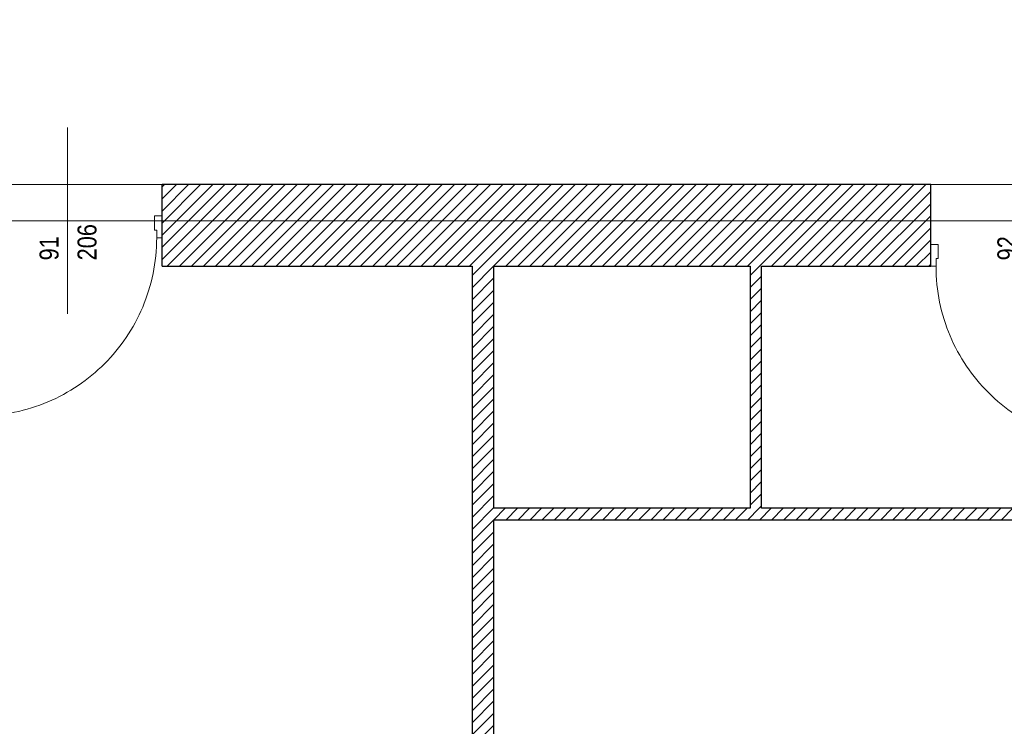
# Model space of a CAD drawing. Header units: millimetres. Extents: x -21056 to 421, y 9759 to 15589.
# Tile 40 of 120: x -4978 to -4459, y 10239 to 10611. Entities that reach past the tile are written whole.
import ezdxf
from ezdxf.enums import TextEntityAlignment as Align

# ---------------------------------------------------------------- set-up
doc = ezdxf.new("R2010")
doc.units = ezdxf.units.MM
doc.header["$LTSCALE"] = 25
doc.header["$MEASUREMENT"] = 0
doc.linetypes.add('Kropki i Kreski', pattern=[670.277762, 352.777767, -176.388884, 0, -141.111112])
doc.linetypes.add('Przerywana', pattern=[240, 120, -120])
for name, color, linetype in [('Drzwi ArchiCAD', 7, 'Continuous'), ('Konstrukcja - Siatki mod', 7, 'Continuous'), ('KR_INW', 7, 'Continuous'), ('NAPIS_SODON', 7, 'Continuous'), ('Znaczniki drzwi ArchiCADa', 7, 'Continuous')]:
    doc.layers.add(name, color=color, linetype=linetype)
for name, color, linetype, lineweight in [('Drzwi ArchiCAD_Nr_pióra__1', 7, 'Continuous', 13), ('Drzwi ArchiCAD_Nr_pióra__27', 7, 'Continuous', 25), ('Konstrukcja - Siatki mod_Nr_pióra__48', 1, 'Continuous', 15), ('KR_INW_Nr_pióra__101', 252, 'Continuous', 5), ('KR_INW_Nr_pióra__27', 7, 'Continuous', 25), ('NAPIS_SODON_Nr_pióra__121', 255, 'Continuous', 0), ('Znaczniki drzwi ArchiCADa_Nr_pióra__20', 1, 'Continuous', 13), ('Znaczniki drzwi ArchiCADa_Nr_pióra__7', 7, 'Continuous', 13)]:
    doc.layers.add(name, color=color, linetype=linetype, lineweight=lineweight)
doc.styles.add('GENERATED_STYLE_1', font='ARIALN.TTF')
pattern_1 = [(45, (0, 0), (-31.819804, 31.819804), [])]

# ---------------------------------------------------------------- blocks, each defined once
blk = doc.blocks.new('Strop_2', base_point=(188316, 115154.1))
at = {"layer": 'NAPIS_SODON_Nr_pióra__121', "linetype": 'Continuous', "flags": 128}
blk.add_lwpolyline([(204667.3, 113397.6), (188316, 113397.6), (188316, 115154.1), (204667.3, 115154.1)], dxfattribs=at)
blk = doc.blocks.new('Drzwi 19_29')
at = {"layer": 'Drzwi ArchiCAD_Nr_pióra__1', "linetype": 'Continuous'}
for p, q in [((381.9, 0), (381.9, 843.7)), ((381.9, 843.7), (421.9, 843.7)), ((421.9, 843.7), (421.9, 0)), ((-421.9, 0), (-449.9, 0)), ((-449.9, 0), (-449.9, -115)), ((-421.9, -40), (-421.9, 0)), ((421.9, 0), (381.9, 0)), ((449.9, 0), (421.9, 0)), ((421.9, 0), (421.9, -40)), ((449.9, -115), (449.9, 0)), ((-409.9, -40), (-421.9, -40)), ((-409.9, -115), (-409.9, -40)), ((421.9, -40), (409.9, -40)), ((409.9, -40), (409.9, -115)), ((-449.9, -115), (-409.9, -115)), ((409.9, -115), (449.9, -115))]:
    blk.add_line(p, q, dxfattribs=at)
at = {"layer": 'Drzwi ArchiCAD_Nr_pióra__1', "linetype": 'Przerywana'}
blk.add_arc((421.9, 0), 843.7, 90, 180, dxfattribs=at)
at = {"layer": 'Drzwi ArchiCAD_Nr_pióra__27', "linetype": 'Continuous'}
for p, q in [((-449.9, 0), (-449.9, -115)), ((449.9, 0), (449.9, -115))]:
    blk.add_line(p, q, dxfattribs=at)
blk = doc.blocks.new('Znacznik Wym 19_36')
at = {"layer": 'Znaczniki drzwi ArchiCADa_Nr_pióra__20', "linetype": 'Continuous'}
blk.add_line((0, -365), (0, 300), dxfattribs=at)
at = {"layer": 'Znaczniki drzwi ArchiCADa_Nr_pióra__7', "style": 'GENERATED_STYLE_1'}
for tag, p in [('AC_MarkerText_2', (-17.6, -84.3)), ('AC_MarkerText_3', (182.4, -84.3))]:
    blk.add_attdef(tag, text='', height=100, rotation=90, dxfattribs=at).set_placement(p, align=Align.BOTTOM_LEFT)
blk = doc.blocks.new('Ściana_91', base_point=(200293.6, 113397.6))
at = {"layer": 'KR_INW_Nr_pióra__101', "linetype": 'Continuous'}
h = blk.add_hatch(dxfattribs=at)
h.set_pattern_fill('Cegła_licówka', color=256, style=0, pattern_type=2)
h.set_pattern_definition(pattern_1)
h.paths.add_polyline_path([(200293.6, 112967.6), (200293.6, 108950.9), (200408.6, 108950.9), (200408.6, 112967.6)])
h = blk.add_hatch(dxfattribs=at)
h.set_pattern_fill('Cegła_licówka', color=256, style=0, pattern_type=2)
h.set_pattern_definition(pattern_1)
h.paths.add_polyline_path([(200293.6, 107385.1), (200408.6, 107385.1), (200408.6, 108051.2), (200293.6, 108051.2)])
at = {"layer": 'KR_INW_Nr_pióra__27', "linetype": 'Continuous'}
for p, q in [((200293.6, 108950.9), (200408.6, 108950.9)), ((200293.6, 108051.2), (200408.6, 108051.2))]:
    blk.add_line(p, q, dxfattribs=at)
at = {"layer": 'KR_INW_Nr_pióra__27', "linetype": 'Continuous', "flags": 128}
for points in [[(200293.6, 112967.6), (200293.6, 108950.9)], [(200408.6, 111692.9), (200408.6, 112967.6)], [(200408.6, 108950.9), (200408.6, 111632.9)], [(200293.6, 108051.2), (200293.6, 107385.1)], [(200408.6, 107385.1), (200408.6, 108051.2)]]:
    blk.add_lwpolyline(points, dxfattribs=at)
at = {"layer": 'Drzwi ArchiCAD', "linetype": 'Continuous', "xscale": -1, "zscale": 1000, "rotation": 90}
blk.add_blockref('Drzwi 19_29', (200293.6, 108501), dxfattribs=at)
at = {"layer": 'Znaczniki drzwi ArchiCADa', "color": 14, "lineweight": 13, "true_color": 0xb00000}
ref = blk.add_blockref('Znacznik Wym 19_36', (200408.6, 108501), dxfattribs=dict(at, rotation=270))
ref.add_attrib('AC_MarkerText_2', '82', dxfattribs={"layer": 'Znaczniki drzwi ArchiCADa_Nr_pióra__7', "color": 7, "height": 100, "rotation": 360, "style": 'GENERATED_STYLE_1'}).set_placement((200293.6, 108549.3), align=Align.BOTTOM_LEFT)
ref.add_attrib('AC_MarkerText_3', '206', dxfattribs={"layer": 'Znaczniki drzwi ArchiCADa_Nr_pióra__7', "color": 7, "height": 100, "rotation": 360, "style": 'GENERATED_STYLE_1'}).set_placement((200293.6, 108349.3), align=Align.BOTTOM_LEFT)
blk = doc.blocks.new('Ściana_92', base_point=(200293.6, 111632.9))
at = {"layer": 'KR_INW_Nr_pióra__101', "linetype": 'Continuous'}
h = blk.add_hatch(dxfattribs=at)
h.set_pattern_fill('Cegła_licówka', color=256, style=0, pattern_type=2)
h.set_pattern_definition(pattern_1)
h.paths.add_polyline_path([(200408.6, 111632.9), (204370.1, 111632.9), (204370.1, 111692.9), (200408.6, 111692.9)])
at = {"layer": 'KR_INW_Nr_pióra__27', "linetype": 'Continuous', "flags": 128}
for points in [[(201758, 111692.9), (200408.6, 111692.9)], [(203949.8, 111692.9), (201818, 111692.9)], [(204370.1, 111632.9), (204370.1, 111692.9)], [(200408.6, 111632.9), (203950.1, 111632.9)]]:
    blk.add_lwpolyline(points, dxfattribs=at)
blk = doc.blocks.new('Ściana_93', base_point=(201758, 111632.9))
at = {"layer": 'KR_INW_Nr_pióra__101', "linetype": 'Continuous'}
h = blk.add_hatch(dxfattribs=at)
h.set_pattern_fill('Cegła_licówka', color=256, style=0, pattern_type=2)
h.set_pattern_definition(pattern_1)
h.paths.add_polyline_path([(201818, 111692.9), (201818, 112967.6), (201758, 112967.6), (201758, 111692.9)])
at = {"layer": 'KR_INW_Nr_pióra__27', "linetype": 'Continuous', "flags": 128}
for points in [[(201758, 112967.6), (201758, 111692.9)], [(201818, 111692.9), (201818, 112967.6)]]:
    blk.add_lwpolyline(points, dxfattribs=at)
blk = doc.blocks.new('Drzwi 19_43')
at = {"layer": 'Drzwi ArchiCAD_Nr_pióra__1', "linetype": 'Continuous'}
for p, q in [((430.5, 0), (430.5, 941.1)), ((430.5, 941.1), (470.5, 941.1)), ((470.5, 941.1), (470.5, 0)), ((-470.5, 0), (-498.5, 0)), ((-498.5, 0), (-498.5, -115)), ((-470.5, -40), (-470.5, 0)), ((470.5, 0), (430.5, 0)), ((498.5, 0), (470.5, 0)), ((470.5, 0), (470.5, -40)), ((498.5, -115), (498.5, 0)), ((-458.5, -40), (-470.5, -40)), ((-458.5, -115), (-458.5, -40)), ((470.5, -40), (458.5, -40)), ((458.5, -40), (458.5, -115)), ((-498.5, -115), (-458.5, -115)), ((458.5, -115), (498.5, -115))]:
    blk.add_line(p, q, dxfattribs=at)
at = {"layer": 'Drzwi ArchiCAD_Nr_pióra__1', "linetype": 'Przerywana'}
blk.add_arc((470.5, 0), 941.1, 90, 180, dxfattribs=at)
at = {"layer": 'Drzwi ArchiCAD_Nr_pióra__27', "linetype": 'Continuous'}
for p, q in [((-498.5, 0), (-498.5, -115)), ((498.5, 0), (498.5, -115))]:
    blk.add_line(p, q, dxfattribs=at)
blk = doc.blocks.new('Znacznik Wym 19_19')
at = {"layer": 'Znaczniki drzwi ArchiCADa_Nr_pióra__20', "linetype": 'Continuous'}
blk.add_line((0, 250), (0, -730), dxfattribs=at)
at = {"layer": 'Znaczniki drzwi ArchiCADa_Nr_pióra__7', "style": 'GENERATED_STYLE_1'}
for tag, rotation, p in [('AC_MarkerText_5', 180, (737.2, 212.9)), ('AC_MarkerText_3', 270, (-182.4, 30.7)), ('AC_MarkerText_2', 270, (17.6, 30.7))]:
    blk.add_attdef(tag, text='', height=100, rotation=rotation, dxfattribs=at).set_placement(p, align=Align.BOTTOM_LEFT)
blk = doc.blocks.new('Drzwi 19_48')
at = {"layer": 'Drzwi ArchiCAD_Nr_pióra__1', "linetype": 'Continuous'}
for p, q in [((429.2, 0), (429.2, 938.3)), ((429.2, 938.3), (469.2, 938.3)), ((469.2, 938.3), (469.2, 0)), ((-469.2, 0), (-497.2, 0)), ((-497.2, 0), (-497.2, -115)), ((-469.2, -40), (-469.2, 0)), ((469.2, 0), (429.2, 0)), ((497.2, 0), (469.2, 0)), ((469.2, 0), (469.2, -40)), ((497.2, -115), (497.2, 0)), ((-457.2, -40), (-469.2, -40)), ((-457.2, -115), (-457.2, -40)), ((469.2, -40), (457.2, -40)), ((457.2, -40), (457.2, -115)), ((-497.2, -115), (-457.2, -115)), ((457.2, -115), (497.2, -115))]:
    blk.add_line(p, q, dxfattribs=at)
at = {"layer": 'Drzwi ArchiCAD_Nr_pióra__1', "linetype": 'Przerywana'}
blk.add_arc((469.2, 0), 938.3, 90, 180, dxfattribs=at)
at = {"layer": 'Drzwi ArchiCAD_Nr_pióra__27', "linetype": 'Continuous'}
for p, q in [((-497.2, 0), (-497.2, -115)), ((497.2, 0), (497.2, -115))]:
    blk.add_line(p, q, dxfattribs=at)
blk = doc.blocks.new('Ściana_128', base_point=(209438.1, 113397.6))
at = {"layer": 'KR_INW_Nr_pióra__101', "linetype": 'Continuous'}
h = blk.add_hatch(dxfattribs=at)
h.set_pattern_fill('Cegła_licówka', color=256, style=0, pattern_type=2)
h.set_pattern_definition(pattern_1)
h.paths.add_polyline_path([(198660.6, 113232.6), (198660.6, 113117.6), (198660.6, 112967.6), (202708.4, 112967.6), (202708.4, 113082.6), (202708.4, 113397.6), (198660.6, 113397.6)])
at = {"layer": 'KR_INW_Nr_pióra__27', "linetype": 'Continuous'}
for p, q in [((198660.6, 113232.6), (198660.6, 113397.6)), ((202708.4, 113082.6), (202708.4, 113397.6)), ((198660.6, 113117.6), (198660.6, 113232.6)), ((198660.6, 112967.6), (198660.6, 113117.6)), ((202708.4, 112967.6), (202708.4, 113082.6))]:
    blk.add_line(p, q, dxfattribs=at)
at = {"layer": 'KR_INW_Nr_pióra__27', "linetype": 'Continuous', "flags": 128}
for points in [[(202708.4, 113397.6), (198660.6, 113397.6)], [(198660.6, 112967.6), (200293.6, 112967.6)], [(200408.6, 112967.6), (201758, 112967.6)], [(201818, 112967.6), (202708.4, 112967.6)]]:
    blk.add_lwpolyline(points, dxfattribs=at)
at = {"layer": 'Drzwi ArchiCAD', "linetype": 'Continuous', "zscale": 1000, "rotation": 180}
blk.add_blockref('Drzwi 19_48', (198163.4, 113117.6), dxfattribs=at)
at = {"layer": 'Drzwi ArchiCAD', "linetype": 'Continuous', "xscale": -1, "zscale": 1000, "rotation": 180}
blk.add_blockref('Drzwi 19_43', (203206.9, 112967.6), dxfattribs=at)
at = {"layer": 'Znaczniki drzwi ArchiCADa', "color": 14, "lineweight": 13, "true_color": 0xb00000}
ref = blk.add_blockref('Znacznik Wym 19_19', (198163.4, 112967.6), dxfattribs=dict(at, rotation=180))
ref.add_attrib('AC_MarkerText_2', '91', dxfattribs={"layer": 'Znaczniki drzwi ArchiCADa_Nr_pióra__7', "color": 7, "height": 100, "rotation": 90, "style": 'GENERATED_STYLE_1'}).set_placement((198145.8, 112998.2), align=Align.BOTTOM_LEFT)
ref.add_attrib('AC_MarkerText_3', '206', dxfattribs={"layer": 'Znaczniki drzwi ArchiCADa_Nr_pióra__7', "color": 7, "height": 100, "rotation": 90, "style": 'GENERATED_STYLE_1'}).set_placement((198345.8, 112998.2), align=Align.BOTTOM_LEFT)
ref = blk.add_blockref('Znacznik Wym 19_19', (203206.9, 112967.6), dxfattribs=dict(at, rotation=180))
ref.add_attrib('AC_MarkerText_2', '92', dxfattribs={"layer": 'Znaczniki drzwi ArchiCADa_Nr_pióra__7', "color": 7, "height": 100, "rotation": 90, "style": 'GENERATED_STYLE_1'}).set_placement((203189.3, 112998.2), align=Align.BOTTOM_LEFT)
ref.add_attrib('AC_MarkerText_3', '206', dxfattribs={"layer": 'Znaczniki drzwi ArchiCADa_Nr_pióra__7', "color": 7, "height": 100, "rotation": 90, "style": 'GENERATED_STYLE_1'}).set_placement((203389.3, 112998.2), align=Align.BOTTOM_LEFT)
blk = doc.blocks.new('Standardowy znacznik siatki_8')
at = {"layer": 'Konstrukcja - Siatki mod_Nr_pióra__48', "linetype": 'Kropki i Kreski'}
blk.add_line((1000, 0), (72912, 0), dxfattribs=at)

msp = doc.modelspace()

# ---------------------------------------------------------------- block references
at = {"layer": 'Konstrukcja - Siatki mod', "color": 8, "linetype": 'Continuous', "lineweight": 13, "xscale": 0.1, "yscale": 0.1, "zscale": 100}
msp.add_blockref('Standardowy znacznik siatki_8', (-6969.92, 10505.51), dxfattribs=at)
at = {"layer": 'KR_INW', "xscale": 0.1, "yscale": 0.1, "zscale": 0.1}
for name, p in [('Ściana_128', (-3825.04, 10524.68)), ('Ściana_91', (-4739.49, 10524.68)), ('Ściana_93', (-4593.05, 10348.21)), ('Ściana_92', (-4739.49, 10348.21))]:
    msp.add_blockref(name, p, dxfattribs=at)
at = {"layer": 'NAPIS_SODON', "color": 255, "linetype": 'Continuous', "lineweight": 0, "xscale": 0.1, "yscale": 0.1, "zscale": 0.1}
msp.add_blockref('Strop_2', (-5937.25, 10700.34), dxfattribs=at)

doc.saveas('drawing.dxf')
